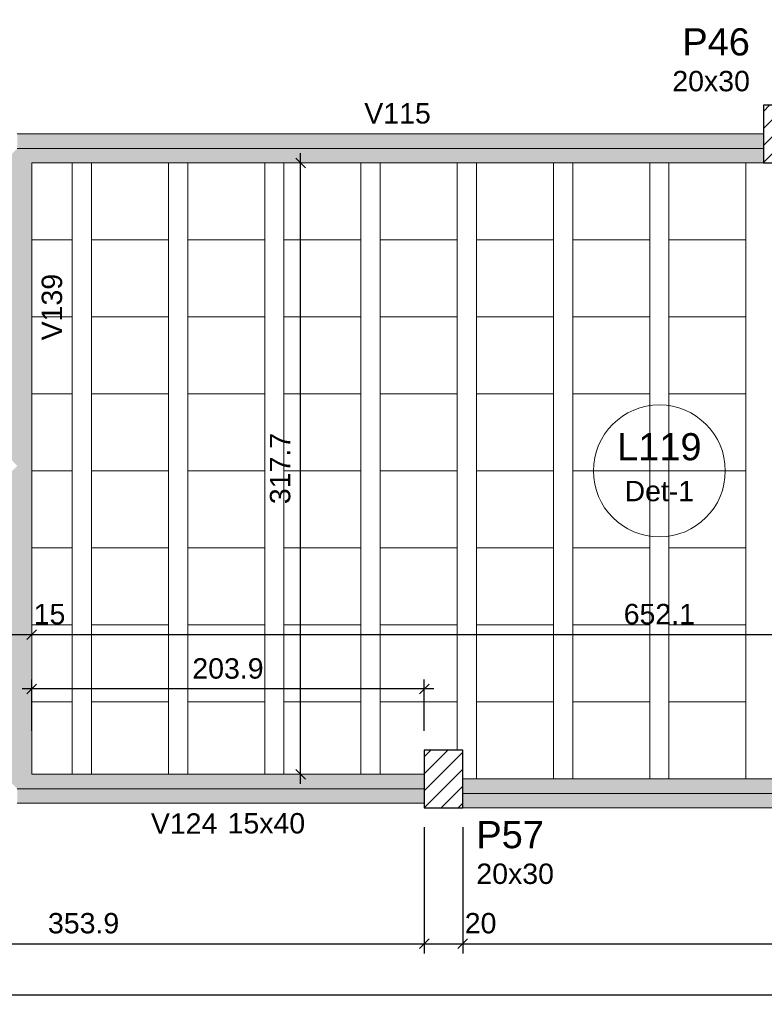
# Model space of a CAD drawing. Header units: millimetres. Extents: x 0 to 119, y 0 to 84.
# Tile 18 of 35: x 56 to 64, y 32 to 42. Entities that reach past the tile are written whole.
import ezdxf

# ---------------------------------------------------------------- set-up
doc = ezdxf.new("R2010")
doc.units = ezdxf.units.MM
doc.header["$MEASUREMENT"] = 0
doc.linetypes.add('NULL', pattern=[0])
doc.layers.get('0').update_dxf_attribs({"lineweight": 18})
for name, color, linetype, lineweight in [('FO-Cotas', 5, 'Continuous', 5), ('FO-Eixos', 5, 'Continuous', 5), ('FO-Hachura pilar que passa', 19, 'Continuous', 5), ('FO-Hachura viga', 43, 'Continuous', 5), ('FO-Hachuras das lajes', 1, 'Continuous', 20), ('FO-Pilares', 4, 'Continuous', 30), ('FO-Textos das lajes', 3, 'Continuous', 20), ('FO-Textos das vigas', 7, 'Continuous', 5), ('FO-Textos dos pilares', 7, 'Continuous', 5), ('FO-Vigas', 1, 'Continuous', 20)]:
    doc.layers.add(name, color=color, linetype=linetype, lineweight=lineweight)
doc.styles.add('Arial', font='txt')
doc.dimstyles.new('UM_50.000000', dxfattribs={"dimtxt": 0.18, "dimasz": 0.1, "dimexe": 0.1, "dimexo": 0.2, "dimgap": 0, "dimtad": 1, "dimtih": 1, "dimtoh": 1, "dimdec": 1, "dimlfac": 50, "dimzin": 0, "dimdsep": 46, "dimtxsty": 'Standard', "dimcen": 0.09, "dimdle": 0.1, "dimadec": 1, "dimazin": 2, "dimtfac": 1, "dimtdec": 4, "dimtofl": 0, "dimtmove": 0, "dimatfit": 3, "dimfxl": 1, "dimtolj": 1, "dimarcsym": 0})

# ---------------------------------------------------------------- blocks, each defined once
blk = doc.blocks.new('_Oblique')
at = {"color": 0, "linetype": 'ByBlock', "lineweight": -2}
blk.add_line((-0.5, -0.5), (0.5, 0.5), dxfattribs=at)
blk = doc.blocks.new('*D37')
at = {"layer": 'Defpoints', "color": 0}
for p in [(53.352, 33.913), (60.431, 33.913), (60.431, 32.501)]:
    blk.add_point(p, dxfattribs=at)
at = {"layer": 'FO-Cotas', "color": 0, "lineweight": -2}
for p, q in [((53.352, 33.713), (53.352, 32.401)), ((60.431, 33.713), (60.431, 32.401)), ((53.252, 32.501), (60.531, 32.501))]:
    blk.add_line(p, q, dxfattribs=at)
at = {"layer": 'FO-Cotas', "color": 0, "lineweight": -2, "xscale": 0.1, "yscale": 0.1, "zscale": 0.1, "rotation": 180}
blk.add_blockref('_Oblique', (53.352, 32.501), dxfattribs=at)
at = {"layer": 'FO-Cotas', "color": 0, "lineweight": -2, "xscale": 0.1, "yscale": 0.1, "zscale": 0.1}
blk.add_blockref('_Oblique', (60.431, 32.501), dxfattribs=at)
at = {"layer": 'FO-Cotas', "color": 7, "insert": (56.891, 32.713), "char_height": 0.2118, "attachment_point": 5, "rotation": 0.0057, "style": 'Arial'}
blk.add_mtext('\\A1;353.9', dxfattribs=at)
blk = doc.blocks.new('*D38')
at = {"layer": 'Defpoints', "color": 0}
for p in [(60.431, 33.913), (60.831, 33.913), (60.831, 32.501)]:
    blk.add_point(p, dxfattribs=at)
at = {"layer": 'FO-Cotas', "color": 0, "lineweight": -2}
for p, q in [((60.431, 33.713), (60.431, 32.401)), ((60.831, 33.713), (60.831, 32.401)), ((60.331, 32.501), (60.931, 32.501))]:
    blk.add_line(p, q, dxfattribs=at)
at = {"layer": 'FO-Cotas', "color": 0, "lineweight": -2, "xscale": 0.1, "yscale": 0.1, "zscale": 0.1, "rotation": 180}
blk.add_blockref('_Oblique', (60.431, 32.501), dxfattribs=at)
at = {"layer": 'FO-Cotas', "color": 0, "lineweight": -2, "xscale": 0.1, "yscale": 0.1, "zscale": 0.1}
blk.add_blockref('_Oblique', (60.831, 32.501), dxfattribs=at)
at = {"layer": 'FO-Cotas', "color": 7, "insert": (61.016, 32.713), "char_height": 0.2118, "attachment_point": 5, "rotation": 0.0057, "style": 'Arial'}
blk.add_mtext('\\A1;20', dxfattribs=at)
blk = doc.blocks.new('*D39')
at = {"layer": 'Defpoints', "color": 0}
for p in [(60.831, 33.913), (69.295, 33.913), (69.295, 32.501)]:
    blk.add_point(p, dxfattribs=at)
at = {"layer": 'FO-Cotas', "color": 0, "lineweight": -2}
for p, q in [((60.831, 33.713), (60.831, 32.401)), ((69.295, 33.713), (69.295, 32.401)), ((60.731, 32.501), (69.395, 32.501))]:
    blk.add_line(p, q, dxfattribs=at)
at = {"layer": 'FO-Cotas', "color": 0, "lineweight": -2, "xscale": 0.1, "yscale": 0.1, "zscale": 0.1, "rotation": 180}
blk.add_blockref('_Oblique', (60.831, 32.501), dxfattribs=at)
at = {"layer": 'FO-Cotas', "color": 0, "lineweight": -2, "xscale": 0.1, "yscale": 0.1, "zscale": 0.1}
blk.add_blockref('_Oblique', (69.295, 32.501), dxfattribs=at)
at = {"layer": 'FO-Cotas', "color": 7, "insert": (65.063, 32.713), "char_height": 0.2118, "attachment_point": 5, "rotation": 0.0057, "style": 'Arial'}
blk.add_mtext('\\A1;423.2', dxfattribs=at)
blk = doc.blocks.new('*D44')
at = {"layer": 'Defpoints', "color": 0}
for p in [(10.315, 34.555), (79.615, 33.913), (79.615, 31.971)]:
    blk.add_point(p, dxfattribs=at)
at = {"layer": 'FO-Cotas', "color": 0, "lineweight": -2}
for p, q in [((10.315, 34.355), (10.315, 31.871)), ((79.615, 33.713), (79.615, 31.871)), ((10.215, 31.971), (79.715, 31.971))]:
    blk.add_line(p, q, dxfattribs=at)
at = {"layer": 'FO-Cotas', "color": 0, "lineweight": -2, "xscale": 0.1, "yscale": 0.1, "zscale": 0.1, "rotation": 180}
blk.add_blockref('_Oblique', (10.315, 31.971), dxfattribs=at)
at = {"layer": 'FO-Cotas', "color": 0, "lineweight": -2, "xscale": 0.1, "yscale": 0.1, "zscale": 0.1}
blk.add_blockref('_Oblique', (79.615, 31.971), dxfattribs=at)
at = {"layer": 'FO-Cotas', "color": 7, "insert": (44.965, 32.183), "char_height": 0.2118, "attachment_point": 5, "style": 'Arial'}
blk.add_mtext('\\A1;3465', dxfattribs=at)
blk = doc.blocks.new('*D94')
at = {"layer": 'Defpoints', "color": 0}
for p in [(56.052, 35.713), (56.352, 35.713), (56.352, 35.713)]:
    blk.add_point(p, dxfattribs=at)
at = {"layer": 'FO-Cotas', "color": 0, "lineweight": -2}
blk.add_line((55.952, 35.713), (56.452, 35.713), dxfattribs=at)
at = {"layer": 'FO-Cotas', "color": 0, "lineweight": -2, "xscale": 0.1, "yscale": 0.1, "zscale": 0.1, "rotation": 180}
blk.add_blockref('_Oblique', (56.052, 35.713), dxfattribs=at)
at = {"layer": 'FO-Cotas', "color": 0, "lineweight": -2, "xscale": 0.1, "yscale": 0.1, "zscale": 0.1}
blk.add_blockref('_Oblique', (56.352, 35.713), dxfattribs=at)
at = {"layer": 'FO-Cotas', "color": 7, "insert": (56.537, 35.925), "char_height": 0.2118, "attachment_point": 5, "rotation": 0.0057, "style": 'Arial'}
blk.add_mtext('\\A1;15', dxfattribs=at)
blk = doc.blocks.new('*D95')
at = {"layer": 'Defpoints', "color": 0}
for p in [(56.352, 35.713), (69.395, 35.713), (69.395, 35.713)]:
    blk.add_point(p, dxfattribs=at)
at = {"layer": 'FO-Cotas', "color": 0, "lineweight": -2}
blk.add_line((56.252, 35.713), (69.495, 35.713), dxfattribs=at)
at = {"layer": 'FO-Cotas', "color": 0, "lineweight": -2, "xscale": 0.1, "yscale": 0.1, "zscale": 0.1, "rotation": 180}
blk.add_blockref('_Oblique', (56.352, 35.713), dxfattribs=at)
at = {"layer": 'FO-Cotas', "color": 0, "lineweight": -2, "xscale": 0.1, "yscale": 0.1, "zscale": 0.1}
blk.add_blockref('_Oblique', (69.395, 35.713), dxfattribs=at)
at = {"layer": 'FO-Cotas', "color": 7, "insert": (62.873, 35.925), "char_height": 0.2118, "attachment_point": 5, "rotation": 0.0057, "style": 'Arial'}
blk.add_mtext('\\A1;652.1', dxfattribs=at)
blk = doc.blocks.new('*D177')
at = {"layer": 'Defpoints', "color": 0}
for p in [(59.146, 40.615), (59.146, 40.615), (59.146, 34.262)]:
    blk.add_point(p, dxfattribs=at)
at = {"layer": 'FO-Cotas', "color": 0, "lineweight": -2}
blk.add_line((59.146, 34.162), (59.146, 40.715), dxfattribs=at)
at = {"layer": 'FO-Cotas', "color": 0, "lineweight": -2, "xscale": 0.1, "yscale": 0.1, "zscale": 0.1}
for p, rotation in [((59.146, 40.615), 90), ((59.146, 34.262), 270)]:
    blk.add_blockref('_Oblique', p, dxfattribs=dict(at, rotation=rotation))
at = {"layer": 'FO-Cotas', "color": 7, "insert": (58.934, 37.439), "char_height": 0.2118, "attachment_point": 5, "rotation": 90, "style": 'Arial'}
blk.add_mtext('\\A1;317.7', dxfattribs=at)
blk = doc.blocks.new('*D214')
at = {"layer": 'Defpoints', "color": 0}
for p in [(56.352, 35.148), (56.352, 34.513), (60.431, 34.513)]:
    blk.add_point(p, dxfattribs=at)
at = {"layer": 'FO-Cotas', "color": 0, "lineweight": -2}
for p, q in [((56.352, 34.713), (56.352, 35.248)), ((60.431, 34.713), (60.431, 35.248)), ((60.531, 35.148), (56.252, 35.148))]:
    blk.add_line(p, q, dxfattribs=at)
at = {"layer": 'FO-Cotas', "color": 0, "lineweight": -2, "xscale": 0.1, "yscale": 0.1, "zscale": 0.1, "rotation": 180}
blk.add_blockref('_Oblique', (56.352, 35.148), dxfattribs=at)
at = {"layer": 'FO-Cotas', "color": 0, "lineweight": -2, "xscale": 0.1, "yscale": 0.1, "zscale": 0.1}
blk.add_blockref('_Oblique', (60.431, 35.148), dxfattribs=at)
at = {"layer": 'FO-Cotas', "color": 7, "insert": (58.391, 35.36), "char_height": 0.2118, "attachment_point": 5, "rotation": 0.0057, "style": 'Arial'}
blk.add_mtext('\\A1;203.9', dxfattribs=at)

msp = doc.modelspace()

# ---------------------------------------------------------------- hatches: boundary and pattern name
at = {"layer": 'FO-Hachura pilar que passa', "linetype": 'Continuous'}
h = msp.add_hatch(dxfattribs=at)
h.set_pattern_fill('ANSI31', color=19, style=0)
h.paths.add_polyline_path([(63.9546, 40.6152), (64.1546, 40.6152), (64.3546, 40.6152), (64.3546, 40.9152), (64.3546, 41.2152), (64.1546, 41.2152), (63.9546, 41.2152), (63.9546, 40.9152)])
h = msp.add_hatch(dxfattribs=at)
h.set_pattern_fill('ANSI31', color=19, style=0)
h.paths.add_polyline_path([(60.4308, 33.913), (60.6308, 33.913), (60.8308, 33.913), (60.8308, 34.213), (60.8308, 34.513), (60.6308, 34.513), (60.4308, 34.513), (60.4308, 34.213)])
at = {"layer": 'FO-Hachura viga', "linetype": 'Continuous'}
for points in [[(63.9546, 40.9154), (63.9546, 40.9154), (56.2018, 40.9154), (56.2018, 40.7654), (56.3518, 40.6154), (63.9546, 40.6154), (63.9546, 40.9154)], [(56.3518, 40.6154), (56.3518, 40.6154), (56.2018, 40.7654), (56.0518, 40.6154), (56.0518, 37.6164), (56.2018, 37.4664), (56.3518, 37.4664), (56.3518, 40.6154)], [(56.3518, 34.2622), (56.3518, 34.2622), (56.3518, 37.4664), (56.2018, 37.4664), (56.0518, 37.3164), (56.0518, 34.2622), (56.2018, 34.1122), (56.3518, 34.2622)], [(60.4308, 34.2622), (60.4308, 34.2622), (56.3518, 34.2622), (56.2018, 34.1122), (56.2018, 33.9622), (60.4308, 33.9622), (60.4308, 34.2622)], [(69.2946, 34.213), (69.2946, 34.213), (60.8308, 34.213), (60.8308, 33.9132), (69.2946, 33.9132), (69.2946, 34.213)]]:
    msp.add_hatch(color=43, dxfattribs=at).paths.add_polyline_path(points)

# ---------------------------------------------------------------- linework, layer by layer
at = {"layer": 'FO-Eixos'}
for p, q in [((56.202, 40.7652), (63.9546, 40.7652)), ((56.202, 34.1122), (60.4308, 34.1122)), ((60.8308, 34.063), (69.2946, 34.063))]:
    msp.add_line(p, q, dxfattribs=at)
for points in [[(56.352, 39.8142), (56.773, 39.8142), (56.773, 40.6152), (56.773, 40.6142), (56.352, 40.6142)], [(59.973, 40.6152), (59.973, 40.6142), (60.431, 40.6142), (60.773, 40.6142), (60.773, 40.6152)], [(56.352, 39.0142), (56.773, 39.0142), (56.773, 39.8142), (56.352, 39.8142)], [(56.352, 38.2142), (56.773, 38.2142), (56.773, 39.0142), (56.352, 39.0142)], [(56.352, 37.4142), (56.773, 37.4142), (56.773, 38.2142), (56.352, 38.2142)], [(56.352, 36.6142), (56.773, 36.6142), (56.773, 37.4142), (56.352, 37.4142)], [(56.352, 35.8142), (56.773, 35.8142), (56.773, 36.6142), (56.352, 36.6142)], [(56.352, 35.0142), (56.773, 35.0142), (56.773, 35.8142), (56.352, 35.8142)], [(56.773, 34.2622), (56.773, 35.0142), (56.352, 35.0142)], [(57.773, 34.2622), (57.773, 35.0142), (56.973, 35.0142), (56.973, 34.2622)], [(58.773, 34.2622), (58.773, 35.0142), (57.973, 35.0142), (57.973, 34.2622)], [(59.773, 34.2622), (59.773, 35.0142), (58.973, 35.0142), (58.973, 34.2622)], [(60.773, 34.5132), (60.773, 35.0142), (59.973, 35.0142), (59.973, 34.2622)]]:
    msp.add_lwpolyline(points, dxfattribs=at)
for points in [[(57.773, 39.8142), (57.773, 40.6142), (56.973, 40.6142), (56.973, 39.8142), (57.773, 39.8142)], [(58.773, 39.8142), (58.773, 40.6142), (57.973, 40.6142), (57.973, 39.8142), (58.773, 39.8142)], [(59.773, 39.8142), (59.773, 40.6142), (58.973, 40.6142), (58.973, 39.8142), (59.773, 39.8142)], [(60.773, 39.8142), (60.773, 40.6142), (59.973, 40.6142), (59.973, 39.8142), (60.773, 39.8142)], [(61.773, 39.8142), (61.773, 40.6142), (60.973, 40.6142), (60.973, 39.8142), (61.773, 39.8142)], [(62.773, 39.8142), (62.773, 40.6142), (61.973, 40.6142), (61.973, 39.8142), (62.773, 39.8142)], [(63.773, 39.8142), (63.773, 40.6142), (62.973, 40.6142), (62.973, 39.8142), (63.773, 39.8142)], [(57.773, 39.0142), (57.773, 39.8142), (56.973, 39.8142), (56.973, 39.0142), (57.773, 39.0142)], [(58.773, 39.0142), (58.773, 39.8142), (57.973, 39.8142), (57.973, 39.0142), (58.773, 39.0142)], [(59.773, 39.0142), (59.773, 39.8142), (58.973, 39.8142), (58.973, 39.0142), (59.773, 39.0142)], [(60.773, 39.0142), (60.773, 39.8142), (59.973, 39.8142), (59.973, 39.0142), (60.773, 39.0142)], [(61.773, 39.0142), (61.773, 39.8142), (60.973, 39.8142), (60.973, 39.0142), (61.773, 39.0142)], [(62.773, 39.0142), (62.773, 39.8142), (61.973, 39.8142), (61.973, 39.0142), (62.773, 39.0142)], [(63.773, 39.0142), (63.773, 39.8142), (62.973, 39.8142), (62.973, 39.0142), (63.773, 39.0142)], [(57.773, 38.2142), (57.773, 39.0142), (56.973, 39.0142), (56.973, 38.2142), (57.773, 38.2142)], [(58.773, 38.2142), (58.773, 39.0142), (57.973, 39.0142), (57.973, 38.2142), (58.773, 38.2142)], [(59.773, 38.2142), (59.773, 39.0142), (58.973, 39.0142), (58.973, 38.2142), (59.773, 38.2142)], [(60.773, 38.2142), (60.773, 39.0142), (59.973, 39.0142), (59.973, 38.2142), (60.773, 38.2142)], [(61.773, 38.2142), (61.773, 39.0142), (60.973, 39.0142), (60.973, 38.2142), (61.773, 38.2142)], [(62.773, 38.2142), (62.773, 39.0142), (61.973, 39.0142), (61.973, 38.2142), (62.773, 38.2142)], [(63.773, 38.2142), (63.773, 39.0142), (62.973, 39.0142), (62.973, 38.2142), (63.773, 38.2142)], [(57.773, 37.4142), (57.773, 38.2142), (56.973, 38.2142), (56.973, 37.4142), (57.773, 37.4142)], [(58.773, 37.4142), (58.773, 38.2142), (57.973, 38.2142), (57.973, 37.4142), (58.773, 37.4142)], [(59.773, 37.4142), (59.773, 38.2142), (58.973, 38.2142), (58.973, 37.4142), (59.773, 37.4142)], [(60.773, 37.4142), (60.773, 38.2142), (59.973, 38.2142), (59.973, 37.4142), (60.773, 37.4142)], [(61.773, 37.4142), (61.773, 38.2142), (60.973, 38.2142), (60.973, 37.4142), (61.773, 37.4142)], [(62.773, 37.4142), (62.773, 38.2142), (61.973, 38.2142), (61.973, 37.4142), (62.773, 37.4142)], [(63.773, 37.4142), (63.773, 38.2142), (62.973, 38.2142), (62.973, 37.4142), (63.773, 37.4142)], [(57.773, 36.6142), (57.773, 37.4142), (56.973, 37.4142), (56.973, 36.6142), (57.773, 36.6142)], [(58.773, 36.6142), (58.773, 37.4142), (57.973, 37.4142), (57.973, 36.6142), (58.773, 36.6142)], [(59.773, 36.6142), (59.773, 37.4142), (58.973, 37.4142), (58.973, 36.6142), (59.773, 36.6142)], [(60.773, 36.6142), (60.773, 37.4142), (59.973, 37.4142), (59.973, 36.6142), (60.773, 36.6142)], [(61.773, 36.6142), (61.773, 37.4142), (60.973, 37.4142), (60.973, 36.6142), (61.773, 36.6142)], [(62.773, 36.6142), (62.773, 37.4142), (61.973, 37.4142), (61.973, 36.6142), (62.773, 36.6142)], [(63.773, 36.6142), (63.773, 37.4142), (62.973, 37.4142), (62.973, 36.6142), (63.773, 36.6142)], [(57.773, 35.8142), (57.773, 36.6142), (56.973, 36.6142), (56.973, 35.8142), (57.773, 35.8142)], [(58.773, 35.8142), (58.773, 36.6142), (57.973, 36.6142), (57.973, 35.8142), (58.773, 35.8142)], [(59.773, 35.8142), (59.773, 36.6142), (58.973, 36.6142), (58.973, 35.8142), (59.773, 35.8142)], [(60.773, 35.8142), (60.773, 36.6142), (59.973, 36.6142), (59.973, 35.8142), (60.773, 35.8142)], [(61.773, 35.8142), (61.773, 36.6142), (60.973, 36.6142), (60.973, 35.8142), (61.773, 35.8142)], [(62.773, 35.8142), (62.773, 36.6142), (61.973, 36.6142), (61.973, 35.8142), (62.773, 35.8142)], [(63.773, 35.8142), (63.773, 36.6142), (62.973, 36.6142), (62.973, 35.8142), (63.773, 35.8142)], [(57.773, 35.0142), (57.773, 35.8142), (56.973, 35.8142), (56.973, 35.0142), (57.773, 35.0142)], [(58.773, 35.0142), (58.773, 35.8142), (57.973, 35.8142), (57.973, 35.0142), (58.773, 35.0142)], [(59.773, 35.0142), (59.773, 35.8142), (58.973, 35.8142), (58.973, 35.0142), (59.773, 35.0142)], [(60.773, 35.0142), (60.773, 35.8142), (59.973, 35.8142), (59.973, 35.0142), (60.773, 35.0142)], [(61.773, 35.0142), (61.773, 35.8142), (60.973, 35.8142), (60.973, 35.0142), (61.773, 35.0142)], [(62.773, 35.0142), (62.773, 35.8142), (61.973, 35.8142), (61.973, 35.0142), (62.773, 35.0142)], [(63.773, 35.0142), (63.773, 35.8142), (62.973, 35.8142), (62.973, 35.0142), (63.773, 35.0142)], [(61.773, 34.2142), (61.773, 35.0142), (60.973, 35.0142), (60.973, 34.2142), (61.773, 34.2142)], [(62.773, 34.2142), (62.773, 35.0142), (61.973, 35.0142), (61.973, 34.2142), (62.773, 34.2142)], [(63.773, 34.2142), (63.773, 35.0142), (62.973, 35.0142), (62.973, 34.2142), (63.773, 34.2142)]]:
    msp.add_lwpolyline(points, close=True, dxfattribs=at)
at = {"layer": 'FO-Hachuras das lajes'}
for p, q in [((56.773, 34.6132), (56.773, 40.6152)), ((56.973, 34.6132), (56.973, 40.6152)), ((57.773, 34.6132), (57.773, 40.6152)), ((57.973, 34.6132), (57.973, 40.6152)), ((58.773, 34.6132), (58.773, 40.6152)), ((58.973, 34.6132), (58.973, 40.6152)), ((59.773, 34.6132), (59.773, 40.6152)), ((59.973, 34.6132), (59.973, 40.6152)), ((60.773, 34.6132), (60.773, 40.6152)), ((60.973, 34.6132), (60.973, 40.6152)), ((61.773, 34.6132), (61.773, 40.6152)), ((61.973, 34.6132), (61.973, 40.6152)), ((62.773, 34.6132), (62.773, 40.6152)), ((62.973, 34.6132), (62.973, 40.6152)), ((63.773, 34.6132), (63.773, 40.6152)), ((56.773, 34.5132), (56.773, 34.6132)), ((56.973, 34.5132), (56.973, 34.6132)), ((57.773, 34.5132), (57.773, 34.6132)), ((57.973, 34.5132), (57.973, 34.6132)), ((58.773, 34.5132), (58.773, 34.6132)), ((58.973, 34.5132), (58.973, 34.6132)), ((59.773, 34.5132), (59.773, 34.6132)), ((59.973, 34.5132), (59.973, 34.6132)), ((60.773, 34.5132), (60.773, 34.6132)), ((60.973, 34.5132), (60.973, 34.6132)), ((61.773, 34.5132), (61.773, 34.6132)), ((61.973, 34.5132), (61.973, 34.6132)), ((62.773, 34.5132), (62.773, 34.6132)), ((62.973, 34.5132), (62.973, 34.6132)), ((63.773, 34.5132), (63.773, 34.6132)), ((56.773, 34.2622), (56.773, 34.5132)), ((56.973, 34.2622), (56.973, 34.5132)), ((57.773, 34.2622), (57.773, 34.5132)), ((57.973, 34.2622), (57.973, 34.5132)), ((58.773, 34.2622), (58.773, 34.5132)), ((58.973, 34.2622), (58.973, 34.5132)), ((59.773, 34.2622), (59.773, 34.5132)), ((59.973, 34.2622), (59.973, 34.5132)), ((60.973, 34.2622), (60.973, 34.5132)), ((61.773, 34.2622), (61.773, 34.5132)), ((61.973, 34.2622), (61.973, 34.5132)), ((62.773, 34.2622), (62.773, 34.5132)), ((62.973, 34.2622), (62.973, 34.5132)), ((63.773, 34.2622), (63.773, 34.5132)), ((60.973, 34.2132), (60.973, 34.2622)), ((61.773, 34.2132), (61.773, 34.2622)), ((61.973, 34.2132), (61.973, 34.2622)), ((62.773, 34.2132), (62.773, 34.2622)), ((62.973, 34.2132), (62.973, 34.2622)), ((63.773, 34.2132), (63.773, 34.2622))]:
    msp.add_line(p, q, dxfattribs=at)
at = {"layer": 'FO-Pilares'}
for points in [[(63.9546, 40.6152), (64.1546, 40.6152), (64.3546, 40.6152), (64.3546, 40.9152), (64.3546, 41.2152), (64.1546, 41.2152), (63.9546, 41.2152), (63.9546, 40.9152), (63.9546, 40.6152)], [(60.4308, 33.913), (60.6308, 33.913), (60.8308, 33.913), (60.8308, 34.213), (60.8308, 34.513), (60.6308, 34.513), (60.4308, 34.513), (60.4308, 34.213), (60.4308, 33.913)]]:
    msp.add_lwpolyline(points, close=True, dxfattribs=at)
at = {"layer": 'FO-Textos das lajes'}
msp.add_line((62.1879, 37.4141), (63.5587, 37.4141), dxfattribs=at)
msp.add_circle((62.8733, 37.4141), 0.6854, dxfattribs=at)
at = {"layer": 'FO-Vigas'}
for p, q in [((56.202, 40.9152), (63.9546, 40.9152)), ((56.352, 37.4664), (56.352, 40.6152)), ((56.352, 40.6152), (63.9546, 40.6152)), ((56.352, 34.2622), (56.352, 37.4664)), ((56.352, 34.2622), (60.4308, 34.2622)), ((60.8308, 34.213), (69.2946, 34.213)), ((56.202, 33.9622), (60.4308, 33.9622)), ((60.8308, 33.913), (69.2946, 33.913))]:
    msp.add_line(p, q, dxfattribs=at)

# ---------------------------------------------------------------- texts
at = {"layer": 'FO-Textos das lajes', "linetype": 'NULL', "attachment_point": 8, "line_spacing_factor": 0.798, "style": 'Arial'}
for s, insert, char_height, width in [('L119', (62.873, 37.5204), 0.2824, 1.735195), ('Det-1', (62.873, 37.0961), 0.2118, 1.418281)]:
    msp.add_mtext(s, dxfattribs=dict(at, insert=insert, char_height=char_height, width=width))
at = {"layer": 'FO-Textos das vigas', "linetype": 'NULL', "char_height": 0.2118, "line_spacing_factor": 0.798, "style": 'Arial'}
for s, insert, width, attachment_point in [('V115', (60.153, 41.0211), 1.354561, 8), ('V124', (58.281, 33.6441), 1.354561, 9), ('15x40', (58.387, 33.6441), 1.580273, 7)]:
    msp.add_mtext(s, dxfattribs=dict(at, insert=insert, width=width, attachment_point=attachment_point))
at = {"layer": 'FO-Textos das vigas', "linetype": 'NULL', "insert": (56.6701, 39.1162), "char_height": 0.2118, "width": 1.354561, "attachment_point": 8, "rotation": 90.00021, "line_spacing_factor": 0.798, "style": 'Arial'}
msp.add_mtext('V139', dxfattribs=at)
at = {"layer": 'FO-Textos dos pilares', "linetype": 'NULL', "line_spacing_factor": 0.798, "style": 'Arial'}
for s, insert, char_height, width, attachment_point in [('P46', (63.814, 41.7274), 0.2824, 1.387852, 9), ('20x30', (63.814, 41.3561), 0.2118, 1.580273, 9), ('P57', (60.972, 33.4894), 0.2824, 1.387852, 7), ('20x30', (60.972, 33.1191), 0.2118, 1.580273, 7)]:
    msp.add_mtext(s, dxfattribs=dict(at, insert=insert, char_height=char_height, width=width, attachment_point=attachment_point))

# ---------------------------------------------------------------- dimensions: what is measured, and where the dimension line sits
at = {"layer": 'FO-Cotas'}
dim = msp.add_linear_dim(base=(59.145593, 40.6151765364), p1=(59.145593, 34.2621765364), p2=(59.145593, 40.6151765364), angle=90, dimstyle='UM_50.000000', override={"dimtxt": 0.2118, "dimasz": 0.1, "dimexe": 0.1, "dimexo": 0.2, "dimtad": 1, "dimtih": 0, "dimtoh": 0, "dimdec": 1, "dimlfac": 50, "dimzin": 8, "dimtxsty": 'Arial', "dimblk": 'Oblique', "dimblk1": 'Oblique', "dimblk2": 'Oblique', "dimsah": 1, "dimdle": 0.1, "dimse1": 1, "dimse2": 1, "dimclrt": 7, "dimadec": 1, "dimazin": 3, "dimtmove": 2, "dimldrblk": 'Oblique'}, dxfattribs=at)
dim.commit()
dim.dimension.update_dxf_attribs({"geometry": '*D177', "text_midpoint": (58.933793, 37.4386765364), "dimtype": 160, "text_rotation": 90})
for base, p1, p2, override, picture, middle in [((56.352, 35.713), (56.052, 35.713), (56.352, 35.713), {"dimtxt": 0.2118, "dimasz": 0.1, "dimexe": 0.1, "dimexo": 0.2, "dimtad": 1, "dimtih": 0, "dimtoh": 0, "dimdec": 1, "dimlfac": 50, "dimzin": 8, "dimtxsty": 'Arial', "dimblk": 'Oblique', "dimblk1": 'Oblique', "dimblk2": 'Oblique', "dimsah": 1, "dimdle": 0.1, "dimse1": 1, "dimse2": 1, "dimclrt": 7, "dimadec": 1, "dimazin": 3, "dimtmove": 2, "dimldrblk": 'Oblique'}, '*D94', (56.5373, 35.9248)), ((69.3946, 35.713), (56.352, 35.713), (69.3946, 35.713), {"dimtxt": 0.2118, "dimasz": 0.1, "dimexe": 0.1, "dimexo": 0.2, "dimtad": 1, "dimtih": 0, "dimtoh": 0, "dimdec": 1, "dimlfac": 50, "dimzin": 8, "dimtxsty": 'Arial', "dimblk": 'Oblique', "dimblk1": 'Oblique', "dimblk2": 'Oblique', "dimsah": 1, "dimdle": 0.1, "dimse1": 1, "dimse2": 1, "dimclrt": 7, "dimadec": 1, "dimazin": 3, "dimtmove": 2, "dimldrblk": 'Oblique'}, '*D95', (62.8733, 35.9248)), ((56.352, 35.1484), (60.4308, 34.513), (56.352, 34.513), {"dimtxt": 0.2118, "dimasz": 0.1, "dimexe": 0.1, "dimexo": 0.2, "dimtad": 1, "dimtih": 0, "dimtoh": 0, "dimdec": 1, "dimlfac": 50, "dimzin": 8, "dimtxsty": 'Arial', "dimblk": 'Oblique', "dimblk1": 'Oblique', "dimblk2": 'Oblique', "dimsah": 1, "dimdle": 0.1, "dimse1": 0, "dimse2": 0, "dimclrt": 7, "dimadec": 1, "dimazin": 3, "dimtmove": 2, "dimldrblk": 'Oblique'}, '*D214', (58.3914, 35.3602)), ((60.4308, 32.501), (53.352, 33.913), (60.4308, 33.913), {"dimtxt": 0.2118, "dimasz": 0.1, "dimexe": 0.1, "dimexo": 0.2, "dimtad": 1, "dimtih": 0, "dimtoh": 0, "dimdec": 1, "dimlfac": 50, "dimzin": 8, "dimtxsty": 'Arial', "dimblk": 'Oblique', "dimblk1": 'Oblique', "dimblk2": 'Oblique', "dimsah": 1, "dimdle": 0.1, "dimse1": 0, "dimse2": 0, "dimclrt": 7, "dimadec": 1, "dimazin": 3, "dimtmove": 2, "dimldrblk": 'Oblique'}, '*D37', (56.8914, 32.7128)), ((60.8308, 32.501), (60.4308, 33.913), (60.8308, 33.913), {"dimtxt": 0.2118, "dimasz": 0.1, "dimexe": 0.1, "dimexo": 0.2, "dimtad": 1, "dimtih": 0, "dimtoh": 0, "dimdec": 1, "dimlfac": 50, "dimzin": 8, "dimtxsty": 'Arial', "dimblk": 'Oblique', "dimblk1": 'Oblique', "dimblk2": 'Oblique', "dimsah": 1, "dimdle": 0.1, "dimse1": 0, "dimse2": 0, "dimclrt": 7, "dimadec": 1, "dimazin": 3, "dimtmove": 2, "dimldrblk": 'Oblique'}, '*D38', (61.0161, 32.7128)), ((69.2946, 32.501), (60.8308, 33.913), (69.2946, 33.913), {"dimtxt": 0.2118, "dimasz": 0.1, "dimexe": 0.1, "dimexo": 0.2, "dimtad": 1, "dimtih": 0, "dimtoh": 0, "dimdec": 1, "dimlfac": 50, "dimzin": 8, "dimtxsty": 'Arial', "dimblk": 'Oblique', "dimblk1": 'Oblique', "dimblk2": 'Oblique', "dimsah": 1, "dimdle": 0.1, "dimse1": 0, "dimse2": 0, "dimclrt": 7, "dimadec": 1, "dimazin": 3, "dimtmove": 2, "dimldrblk": 'Oblique'}, '*D39', (65.0627, 32.7128))]:
    dim = msp.add_linear_dim(base=base, p1=p1, p2=p2, dimstyle='UM_50.000000', override=override, dxfattribs=at)
    dim.commit()
    dim.dimension.update_dxf_attribs({"geometry": picture, "text_midpoint": middle, "dimtype": 160, "text_rotation": 0.00573})
dim = msp.add_linear_dim(base=(79.6152, 31.9715), p1=(10.3146, 34.5552), p2=(79.6152, 33.913), dimstyle='UM_50.000000', override={"dimtxt": 0.2118, "dimasz": 0.1, "dimexe": 0.1, "dimexo": 0.2, "dimtad": 1, "dimtih": 0, "dimtoh": 0, "dimdec": 1, "dimlfac": 50, "dimzin": 8, "dimtxsty": 'Arial', "dimblk": 'Oblique', "dimblk1": 'Oblique', "dimblk2": 'Oblique', "dimsah": 1, "dimdle": 0.1, "dimse1": 0, "dimse2": 0, "dimclrt": 7, "dimadec": 1, "dimazin": 3, "dimtmove": 2, "dimldrblk": 'Oblique'}, dxfattribs=at)
dim.commit()
dim.dimension.update_dxf_attribs({"geometry": '*D44', "text_midpoint": (44.9649, 32.1833), "dimtype": 160})

doc.saveas('drawing.dxf')
